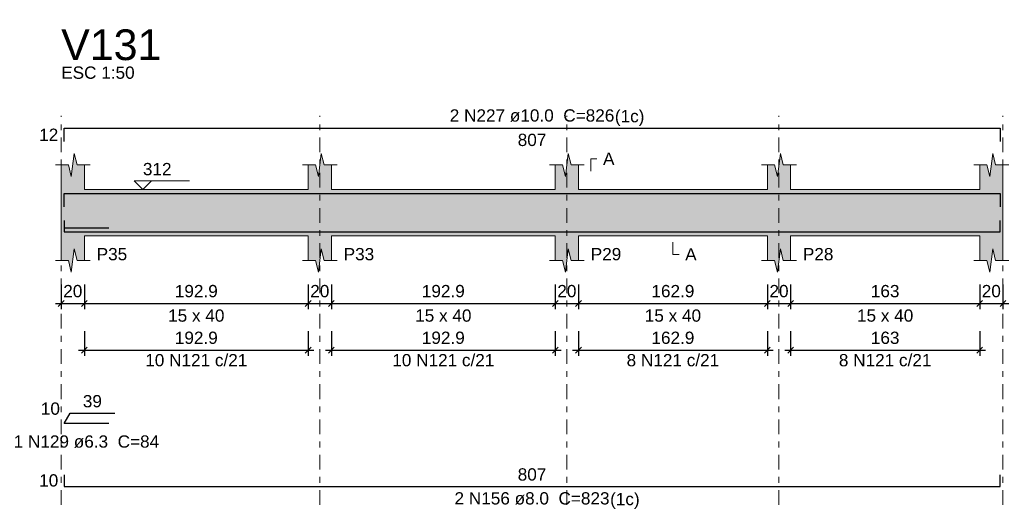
# Model space of a CAD drawing. Header units: millimetres. Extents: x 0 to 119, y 0 to 84.
# Tile 27 of 34: x 82.1 to 99.08, y 22.56 to 30.99. Entities that reach past the tile are written whole.
import ezdxf

# ---------------------------------------------------------------- set-up
doc = ezdxf.new("R2010")
doc.units = ezdxf.units.MM
doc.header["$MEASUREMENT"] = 0
doc.linetypes.add('DASHDOT', pattern=[2.54, 1.27, -0.635, 0, -0.635])
doc.linetypes.add('NULL', pattern=[0])
doc.layers.get('0').update_dxf_attribs({"lineweight": 18})
for name, color, linetype, lineweight in [('Descrição da armadura', 7, 'Continuous', 0), ('DT-Barras na forma', 2, 'Continuous', 30), ('DT-Barras rebatidas', 2, 'Continuous', 30), ('DT-Cotas', 9, 'Continuous', 5), ('DT-Forma', 5, 'Continuous', 5), ('DT-Hachura forma vigas', 254, 'Continuous', 5), ('DT-Pontilhado', 9, 'DASHDOT', 5), ('DT-Textos', 7, 'Continuous', 5), ('DT-Título', 3, 'Continuous', 20), ('Textos armaduras', 7, 'Continuous', 0)]:
    doc.layers.add(name, color=color, linetype=linetype, lineweight=lineweight)
doc.styles.add('Arial', font='txt')
doc.dimstyles.new('UM_50.000000', dxfattribs={"dimtxt": 0.18, "dimasz": 0.1, "dimexe": 0.1, "dimexo": 0.2, "dimgap": 0, "dimtad": 1, "dimtih": 1, "dimtoh": 1, "dimdec": 1, "dimlfac": 50, "dimzin": 0, "dimdsep": 46, "dimtxsty": 'Standard', "dimcen": 0.09, "dimdle": 0.1, "dimadec": 1, "dimazin": 2, "dimtfac": 1, "dimtdec": 4, "dimtofl": 0, "dimtmove": 0, "dimatfit": 3, "dimfxl": 1, "dimtolj": 1, "dimarcsym": 0})

# ---------------------------------------------------------------- blocks, each defined once
blk = doc.blocks.new('_Oblique')
at = {"color": 0, "linetype": 'ByBlock', "lineweight": -2}
blk.add_line((-0.5, -0.5), (0.5, 0.5), dxfattribs=at)
blk = doc.blocks.new('*D268')
at = {"layer": 'Defpoints', "color": 0}
for p in [(82.819, 26.626), (83.219, 26.626), (83.219, 26.096)]:
    blk.add_point(p, dxfattribs=at)
at = {"layer": 'DT-Cotas', "color": 0, "lineweight": -2}
for p, q in [((82.819, 26.426), (82.819, 25.996)), ((83.219, 26.426), (83.219, 25.996)), ((82.719, 26.096), (83.319, 26.096))]:
    blk.add_line(p, q, dxfattribs=at)
at = {"layer": 'DT-Cotas', "color": 0, "lineweight": -2, "xscale": 0.1, "yscale": 0.1, "zscale": 0.1, "rotation": 180}
blk.add_blockref('_Oblique', (82.819, 26.096), dxfattribs=at)
at = {"layer": 'DT-Cotas', "color": 0, "lineweight": -2, "xscale": 0.1, "yscale": 0.1, "zscale": 0.1}
blk.add_blockref('_Oblique', (83.219, 26.096), dxfattribs=at)
at = {"layer": 'DT-Cotas', "color": 7, "insert": (83.019, 26.308), "char_height": 0.2118, "attachment_point": 5, "rotation": 0.0057, "style": 'Arial'}
blk.add_mtext('\\A1;20', dxfattribs=at)
blk = doc.blocks.new('*D269')
at = {"layer": 'Defpoints', "color": 0}
for p in [(83.219, 26.626), (87.077, 26.626), (87.077, 26.096)]:
    blk.add_point(p, dxfattribs=at)
at = {"layer": 'DT-Cotas', "color": 0, "lineweight": -2}
for p, q in [((83.219, 26.426), (83.219, 25.996)), ((87.077, 26.426), (87.077, 25.996)), ((83.119, 26.096), (87.177, 26.096))]:
    blk.add_line(p, q, dxfattribs=at)
at = {"layer": 'DT-Cotas', "color": 0, "lineweight": -2, "xscale": 0.1, "yscale": 0.1, "zscale": 0.1, "rotation": 180}
blk.add_blockref('_Oblique', (83.219, 26.096), dxfattribs=at)
at = {"layer": 'DT-Cotas', "color": 0, "lineweight": -2, "xscale": 0.1, "yscale": 0.1, "zscale": 0.1}
blk.add_blockref('_Oblique', (87.077, 26.096), dxfattribs=at)
at = {"layer": 'DT-Cotas', "color": 7, "insert": (85.148, 26.308), "char_height": 0.2118, "attachment_point": 5, "style": 'Arial'}
blk.add_mtext('\\A1;192.9', dxfattribs=at)
blk = doc.blocks.new('*D270')
at = {"layer": 'Defpoints', "color": 0}
for p in [(87.077, 26.626), (87.477, 26.626), (87.477, 26.096)]:
    blk.add_point(p, dxfattribs=at)
at = {"layer": 'DT-Cotas', "color": 0, "lineweight": -2}
for p, q in [((87.077, 26.426), (87.077, 25.996)), ((87.477, 26.426), (87.477, 25.996)), ((86.977, 26.096), (87.577, 26.096))]:
    blk.add_line(p, q, dxfattribs=at)
at = {"layer": 'DT-Cotas', "color": 0, "lineweight": -2, "xscale": 0.1, "yscale": 0.1, "zscale": 0.1, "rotation": 180}
blk.add_blockref('_Oblique', (87.077, 26.096), dxfattribs=at)
at = {"layer": 'DT-Cotas', "color": 0, "lineweight": -2, "xscale": 0.1, "yscale": 0.1, "zscale": 0.1}
blk.add_blockref('_Oblique', (87.477, 26.096), dxfattribs=at)
at = {"layer": 'DT-Cotas', "color": 7, "insert": (87.277, 26.308), "char_height": 0.2118, "attachment_point": 5, "rotation": 0.0057, "style": 'Arial'}
blk.add_mtext('\\A1;20', dxfattribs=at)
blk = doc.blocks.new('*D271')
at = {"layer": 'Defpoints', "color": 0}
for p in [(87.477, 26.626), (91.336, 26.626), (91.336, 26.096)]:
    blk.add_point(p, dxfattribs=at)
at = {"layer": 'DT-Cotas', "color": 0, "lineweight": -2}
for p, q in [((87.477, 26.426), (87.477, 25.996)), ((91.336, 26.426), (91.336, 25.996)), ((87.377, 26.096), (91.436, 26.096))]:
    blk.add_line(p, q, dxfattribs=at)
at = {"layer": 'DT-Cotas', "color": 0, "lineweight": -2, "xscale": 0.1, "yscale": 0.1, "zscale": 0.1, "rotation": 180}
blk.add_blockref('_Oblique', (87.477, 26.096), dxfattribs=at)
at = {"layer": 'DT-Cotas', "color": 0, "lineweight": -2, "xscale": 0.1, "yscale": 0.1, "zscale": 0.1}
blk.add_blockref('_Oblique', (91.336, 26.096), dxfattribs=at)
at = {"layer": 'DT-Cotas', "color": 7, "insert": (89.406, 26.308), "char_height": 0.2118, "attachment_point": 5, "rotation": 0.0057, "style": 'Arial'}
blk.add_mtext('\\A1;192.9', dxfattribs=at)
blk = doc.blocks.new('*D272')
at = {"layer": 'Defpoints', "color": 0}
for p in [(91.336, 26.626), (91.736, 26.626), (91.736, 26.096)]:
    blk.add_point(p, dxfattribs=at)
at = {"layer": 'DT-Cotas', "color": 0, "lineweight": -2}
for p, q in [((91.336, 26.426), (91.336, 25.996)), ((91.736, 26.426), (91.736, 25.996)), ((91.236, 26.096), (91.836, 26.096))]:
    blk.add_line(p, q, dxfattribs=at)
at = {"layer": 'DT-Cotas', "color": 0, "lineweight": -2, "xscale": 0.1, "yscale": 0.1, "zscale": 0.1, "rotation": 180}
blk.add_blockref('_Oblique', (91.336, 26.096), dxfattribs=at)
at = {"layer": 'DT-Cotas', "color": 0, "lineweight": -2, "xscale": 0.1, "yscale": 0.1, "zscale": 0.1}
blk.add_blockref('_Oblique', (91.736, 26.096), dxfattribs=at)
at = {"layer": 'DT-Cotas', "color": 7, "insert": (91.536, 26.308), "char_height": 0.2118, "attachment_point": 5, "rotation": 0.0057, "style": 'Arial'}
blk.add_mtext('\\A1;20', dxfattribs=at)
blk = doc.blocks.new('*D273')
at = {"layer": 'Defpoints', "color": 0}
for p in [(91.736, 26.626), (94.993, 26.626), (94.993, 26.096)]:
    blk.add_point(p, dxfattribs=at)
at = {"layer": 'DT-Cotas', "color": 0, "lineweight": -2}
for p, q in [((91.736, 26.426), (91.736, 25.996)), ((94.993, 26.426), (94.993, 25.996)), ((91.636, 26.096), (95.093, 26.096))]:
    blk.add_line(p, q, dxfattribs=at)
at = {"layer": 'DT-Cotas', "color": 0, "lineweight": -2, "xscale": 0.1, "yscale": 0.1, "zscale": 0.1, "rotation": 180}
blk.add_blockref('_Oblique', (91.736, 26.096), dxfattribs=at)
at = {"layer": 'DT-Cotas', "color": 0, "lineweight": -2, "xscale": 0.1, "yscale": 0.1, "zscale": 0.1}
blk.add_blockref('_Oblique', (94.993, 26.096), dxfattribs=at)
at = {"layer": 'DT-Cotas', "color": 7, "insert": (93.364, 26.308), "char_height": 0.2118, "attachment_point": 5, "rotation": 0.0057, "style": 'Arial'}
blk.add_mtext('\\A1;162.9', dxfattribs=at)
blk = doc.blocks.new('*D274')
at = {"layer": 'Defpoints', "color": 0}
for p in [(94.993, 26.626), (95.393, 26.626), (95.393, 26.096)]:
    blk.add_point(p, dxfattribs=at)
at = {"layer": 'DT-Cotas', "color": 0, "lineweight": -2}
for p, q in [((94.993, 26.426), (94.993, 25.996)), ((95.393, 26.426), (95.393, 25.996)), ((94.893, 26.096), (95.493, 26.096))]:
    blk.add_line(p, q, dxfattribs=at)
at = {"layer": 'DT-Cotas', "color": 0, "lineweight": -2, "xscale": 0.1, "yscale": 0.1, "zscale": 0.1, "rotation": 180}
blk.add_blockref('_Oblique', (94.993, 26.096), dxfattribs=at)
at = {"layer": 'DT-Cotas', "color": 0, "lineweight": -2, "xscale": 0.1, "yscale": 0.1, "zscale": 0.1}
blk.add_blockref('_Oblique', (95.393, 26.096), dxfattribs=at)
at = {"layer": 'DT-Cotas', "color": 7, "insert": (95.193, 26.308), "char_height": 0.2118, "attachment_point": 5, "style": 'Arial'}
blk.add_mtext('\\A1;20', dxfattribs=at)
blk = doc.blocks.new('*D275')
at = {"layer": 'Defpoints', "color": 0}
for p in [(95.393, 26.626), (98.653, 26.626), (98.653, 26.096)]:
    blk.add_point(p, dxfattribs=at)
at = {"layer": 'DT-Cotas', "color": 0, "lineweight": -2}
for p, q in [((95.393, 26.426), (95.393, 25.996)), ((98.653, 26.426), (98.653, 25.996)), ((95.293, 26.096), (98.753, 26.096))]:
    blk.add_line(p, q, dxfattribs=at)
at = {"layer": 'DT-Cotas', "color": 0, "lineweight": -2, "xscale": 0.1, "yscale": 0.1, "zscale": 0.1, "rotation": 180}
blk.add_blockref('_Oblique', (95.393, 26.096), dxfattribs=at)
at = {"layer": 'DT-Cotas', "color": 0, "lineweight": -2, "xscale": 0.1, "yscale": 0.1, "zscale": 0.1}
blk.add_blockref('_Oblique', (98.653, 26.096), dxfattribs=at)
at = {"layer": 'DT-Cotas', "color": 7, "insert": (97.023, 26.308), "char_height": 0.2118, "attachment_point": 5, "rotation": 0.0057, "style": 'Arial'}
blk.add_mtext('\\A1;163', dxfattribs=at)
blk = doc.blocks.new('*D276')
at = {"layer": 'Defpoints', "color": 0}
for p in [(98.653, 26.626), (99.053, 26.626), (99.053, 26.096)]:
    blk.add_point(p, dxfattribs=at)
at = {"layer": 'DT-Cotas', "color": 0, "lineweight": -2}
for p, q in [((98.653, 26.426), (98.653, 25.996)), ((99.053, 26.426), (99.053, 25.996)), ((98.553, 26.096), (99.153, 26.096))]:
    blk.add_line(p, q, dxfattribs=at)
at = {"layer": 'DT-Cotas', "color": 0, "lineweight": -2, "xscale": 0.1, "yscale": 0.1, "zscale": 0.1, "rotation": 180}
blk.add_blockref('_Oblique', (98.653, 26.096), dxfattribs=at)
at = {"layer": 'DT-Cotas', "color": 0, "lineweight": -2, "xscale": 0.1, "yscale": 0.1, "zscale": 0.1}
blk.add_blockref('_Oblique', (99.053, 26.096), dxfattribs=at)
at = {"layer": 'DT-Cotas', "color": 7, "insert": (98.853, 26.308), "char_height": 0.2118, "attachment_point": 5, "rotation": 0.0057, "style": 'Arial'}
blk.add_mtext('\\A1;20', dxfattribs=at)
blk = doc.blocks.new('*D279')
at = {"layer": 'Defpoints', "color": 0}
for p in [(83.219, 25.821), (87.077, 25.821), (87.077, 25.291)]:
    blk.add_point(p, dxfattribs=at)
at = {"layer": 'DT-Cotas', "color": 0, "lineweight": -2}
for p, q in [((83.219, 25.621), (83.219, 25.191)), ((87.077, 25.621), (87.077, 25.191)), ((83.119, 25.291), (87.177, 25.291))]:
    blk.add_line(p, q, dxfattribs=at)
at = {"layer": 'DT-Cotas', "color": 0, "lineweight": -2, "xscale": 0.1, "yscale": 0.1, "zscale": 0.1, "rotation": 180}
blk.add_blockref('_Oblique', (83.219, 25.291), dxfattribs=at)
at = {"layer": 'DT-Cotas', "color": 0, "lineweight": -2, "xscale": 0.1, "yscale": 0.1, "zscale": 0.1}
blk.add_blockref('_Oblique', (87.077, 25.291), dxfattribs=at)
at = {"layer": 'DT-Cotas', "color": 7, "insert": (85.148, 25.503), "char_height": 0.2118, "attachment_point": 5, "style": 'Arial'}
blk.add_mtext('\\A1;192.9', dxfattribs=at)
blk = doc.blocks.new('*D280')
at = {"layer": 'Defpoints', "color": 0}
for p in [(87.477, 25.821), (91.336, 25.821), (91.336, 25.291)]:
    blk.add_point(p, dxfattribs=at)
at = {"layer": 'DT-Cotas', "color": 0, "lineweight": -2}
for p, q in [((87.477, 25.621), (87.477, 25.191)), ((91.336, 25.621), (91.336, 25.191)), ((87.377, 25.291), (91.436, 25.291))]:
    blk.add_line(p, q, dxfattribs=at)
at = {"layer": 'DT-Cotas', "color": 0, "lineweight": -2, "xscale": 0.1, "yscale": 0.1, "zscale": 0.1, "rotation": 180}
blk.add_blockref('_Oblique', (87.477, 25.291), dxfattribs=at)
at = {"layer": 'DT-Cotas', "color": 0, "lineweight": -2, "xscale": 0.1, "yscale": 0.1, "zscale": 0.1}
blk.add_blockref('_Oblique', (91.336, 25.291), dxfattribs=at)
at = {"layer": 'DT-Cotas', "color": 7, "insert": (89.406, 25.503), "char_height": 0.2118, "attachment_point": 5, "rotation": 0.0057, "style": 'Arial'}
blk.add_mtext('\\A1;192.9', dxfattribs=at)
blk = doc.blocks.new('*D281')
at = {"layer": 'Defpoints', "color": 0}
for p in [(91.736, 25.821), (94.993, 25.821), (94.993, 25.291)]:
    blk.add_point(p, dxfattribs=at)
at = {"layer": 'DT-Cotas', "color": 0, "lineweight": -2}
for p, q in [((91.736, 25.621), (91.736, 25.191)), ((94.993, 25.621), (94.993, 25.191)), ((91.636, 25.291), (95.093, 25.291))]:
    blk.add_line(p, q, dxfattribs=at)
at = {"layer": 'DT-Cotas', "color": 0, "lineweight": -2, "xscale": 0.1, "yscale": 0.1, "zscale": 0.1, "rotation": 180}
blk.add_blockref('_Oblique', (91.736, 25.291), dxfattribs=at)
at = {"layer": 'DT-Cotas', "color": 0, "lineweight": -2, "xscale": 0.1, "yscale": 0.1, "zscale": 0.1}
blk.add_blockref('_Oblique', (94.993, 25.291), dxfattribs=at)
at = {"layer": 'DT-Cotas', "color": 7, "insert": (93.364, 25.503), "char_height": 0.2118, "attachment_point": 5, "rotation": 0.0057, "style": 'Arial'}
blk.add_mtext('\\A1;162.9', dxfattribs=at)
blk = doc.blocks.new('*D282')
at = {"layer": 'Defpoints', "color": 0}
for p in [(95.393, 25.821), (98.653, 25.821), (98.653, 25.291)]:
    blk.add_point(p, dxfattribs=at)
at = {"layer": 'DT-Cotas', "color": 0, "lineweight": -2}
for p, q in [((95.393, 25.621), (95.393, 25.191)), ((98.653, 25.621), (98.653, 25.191)), ((95.293, 25.291), (98.753, 25.291))]:
    blk.add_line(p, q, dxfattribs=at)
at = {"layer": 'DT-Cotas', "color": 0, "lineweight": -2, "xscale": 0.1, "yscale": 0.1, "zscale": 0.1, "rotation": 180}
blk.add_blockref('_Oblique', (95.393, 25.291), dxfattribs=at)
at = {"layer": 'DT-Cotas', "color": 0, "lineweight": -2, "xscale": 0.1, "yscale": 0.1, "zscale": 0.1}
blk.add_blockref('_Oblique', (98.653, 25.291), dxfattribs=at)
at = {"layer": 'DT-Cotas', "color": 7, "insert": (97.023, 25.503), "char_height": 0.2118, "attachment_point": 5, "rotation": 0.0057, "style": 'Arial'}
blk.add_mtext('\\A1;163', dxfattribs=at)

msp = doc.modelspace()

# ---------------------------------------------------------------- hatches: boundary and pattern name
at = {"layer": 'DT-Hachura forma vigas', "linetype": 'Continuous'}
msp.add_hatch(color=254, dxfattribs=at).paths.add_polyline_path([(99.0528, 26.8373), (99.0528, 27.2609), (99.0528, 28.0609), (99.0528, 28.4845), (98.9278, 28.4845), (98.8778, 28.6845), (98.8278, 28.2845), (98.7778, 28.4845), (98.6528, 28.4845), (98.6528, 28.0609), (95.3926, 28.0609), (95.3926, 28.4845), (95.2676, 28.4845), (95.2176, 28.6845), (95.1676, 28.2845), (95.1176, 28.4845), (94.9926, 28.4845), (94.9926, 28.0609), (91.7356, 28.0609), (91.7356, 28.4845), (91.6106, 28.4845), (91.5606, 28.6845), (91.5106, 28.2845), (91.4606, 28.4845), (91.3356, 28.4845), (91.3356, 28.0609), (87.4772, 28.0609), (87.4772, 28.4845), (87.3522, 28.4845), (87.3022, 28.6845), (87.2522, 28.2845), (87.2022, 28.4845), (87.0772, 28.4845), (87.0772, 28.0609), (83.2186, 28.0609), (83.2186, 28.4845), (83.0936, 28.4845), (83.0436, 28.6845), (82.9936, 28.2845), (82.9436, 28.4845), (82.8186, 28.4845), (82.8186, 28.0609), (82.8186, 27.2609), (82.8186, 26.8373), (82.9436, 26.8373), (82.9936, 26.6373), (83.0436, 27.0373), (83.0936, 26.8373), (83.2186, 26.8373), (83.2186, 27.2609), (87.0772, 27.2609), (87.0772, 26.8373), (87.2022, 26.8373), (87.2522, 26.6373), (87.3022, 27.0373), (87.3522, 26.8373), (87.4772, 26.8373), (87.4772, 27.2609), (91.3356, 27.2609), (91.3356, 26.8373), (91.4606, 26.8373), (91.5106, 26.6373), (91.5606, 27.0373), (91.6106, 26.8373), (91.7356, 26.8373), (91.7356, 27.2609), (94.9926, 27.2609), (94.9926, 26.8373), (95.1176, 26.8373), (95.1676, 26.6373), (95.2176, 27.0373), (95.2676, 26.8373), (95.3926, 26.8373), (95.3926, 27.2609), (98.6528, 27.2609), (98.6528, 26.8373), (98.7778, 26.8373), (98.8278, 26.6373), (98.8778, 27.0373), (98.9278, 26.8373), (99.0528, 26.8373)])

# ---------------------------------------------------------------- linework, layer by layer
at = {"layer": 'DT-Barras na forma'}
msp.add_line((82.8686, 27.4015), (83.6389, 27.4015), dxfattribs=at)
for points in [[(82.8686, 27.7609), (82.8686, 27.9909), (99.0028, 27.9909), (99.0028, 27.7609)], [(82.8686, 27.5289), (82.8686, 27.3289), (99.0028, 27.3289), (99.0028, 27.5289)]]:
    msp.add_lwpolyline(points, dxfattribs=at)
at = {"layer": 'DT-Barras rebatidas'}
for points in [[(82.8686, 28.8905), (82.8686, 29.1205), (99.0028, 29.1205), (99.0028, 28.8905)], [(83.6389, 24.027), (82.8686, 24.027), (82.9712, 24.2047), (83.7415, 24.2047)], [(82.8686, 23.1419), (82.8686, 22.9419), (99.0028, 22.9419), (99.0028, 23.1419)]]:
    msp.add_lwpolyline(points, dxfattribs=at)
at = {"layer": 'DT-Forma'}
for p, q in [((82.9936, 28.2845), (83.0436, 28.6845)), ((83.0436, 28.6845), (83.0936, 28.4845)), ((87.2522, 28.2845), (87.3022, 28.6845)), ((87.3022, 28.6845), (87.3522, 28.4845)), ((91.5106, 28.2845), (91.5606, 28.6845)), ((91.5606, 28.6845), (91.6106, 28.4845)), ((95.1676, 28.2845), (95.2176, 28.6845)), ((95.2176, 28.6845), (95.2676, 28.4845)), ((98.8278, 28.2845), (98.8778, 28.6845)), ((98.8778, 28.6845), (98.9278, 28.4845)), ((82.7186, 28.4845), (82.9436, 28.4845)), ((82.8186, 28.0609), (82.8186, 28.4845)), ((82.9436, 28.4845), (82.9936, 28.2845)), ((83.0936, 28.4845), (83.3186, 28.4845)), ((83.2186, 28.4845), (83.2186, 28.0609)), ((86.9772, 28.4845), (87.2022, 28.4845)), ((87.0772, 28.0609), (87.0772, 28.4845)), ((87.2022, 28.4845), (87.2522, 28.2845)), ((87.3522, 28.4845), (87.5772, 28.4845)), ((87.4772, 28.4845), (87.4772, 28.0609)), ((91.2356, 28.4845), (91.4606, 28.4845)), ((91.3356, 28.0609), (91.3356, 28.4845)), ((91.4606, 28.4845), (91.5106, 28.2845)), ((91.6106, 28.4845), (91.8356, 28.4845)), ((91.7356, 28.4845), (91.7356, 28.0609)), ((94.8926, 28.4845), (95.1176, 28.4845)), ((94.9926, 28.0609), (94.9926, 28.4845)), ((95.1176, 28.4845), (95.1676, 28.2845)), ((95.2676, 28.4845), (95.4926, 28.4845)), ((95.3926, 28.4845), (95.3926, 28.0609)), ((98.5528, 28.4845), (98.7778, 28.4845)), ((98.6528, 28.0609), (98.6528, 28.4845)), ((98.7778, 28.4845), (98.8278, 28.2845)), ((98.9278, 28.4845), (99.1528, 28.4845)), ((99.0528, 28.4845), (99.0528, 28.0609)), ((83.2186, 28.0609), (87.0772, 28.0609)), ((87.4772, 28.0609), (91.3356, 28.0609)), ((91.7356, 28.0609), (94.9926, 28.0609)), ((95.3926, 28.0609), (98.6528, 28.0609)), ((82.8186, 27.2609), (82.8186, 26.8373)), ((83.2186, 26.8373), (83.2186, 27.2609)), ((83.2186, 27.2609), (87.0772, 27.2609)), ((87.0772, 27.2609), (87.0772, 26.8373)), ((87.4772, 26.8373), (87.4772, 27.2609)), ((87.4772, 27.2609), (91.3356, 27.2609)), ((91.3356, 27.2609), (91.3356, 26.8373)), ((91.7356, 26.8373), (91.7356, 27.2609)), ((91.7356, 27.2609), (94.9926, 27.2609)), ((94.9926, 27.2609), (94.9926, 26.8373)), ((95.3926, 26.8373), (95.3926, 27.2609)), ((95.3926, 27.2609), (98.6528, 27.2609)), ((98.6528, 27.2609), (98.6528, 26.8373)), ((99.0528, 26.8373), (99.0528, 27.2609)), ((82.9936, 26.6373), (83.0436, 27.0373)), ((83.0436, 27.0373), (83.0936, 26.8373)), ((87.2522, 26.6373), (87.3022, 27.0373)), ((87.3022, 27.0373), (87.3522, 26.8373)), ((91.5106, 26.6373), (91.5606, 27.0373)), ((91.5606, 27.0373), (91.6106, 26.8373)), ((95.1676, 26.6373), (95.2176, 27.0373)), ((95.2176, 27.0373), (95.2676, 26.8373)), ((98.8278, 26.6373), (98.8778, 27.0373)), ((98.8778, 27.0373), (98.9278, 26.8373)), ((82.7186, 26.8373), (82.9436, 26.8373)), ((82.9436, 26.8373), (82.9936, 26.6373)), ((83.0936, 26.8373), (83.3186, 26.8373)), ((86.9772, 26.8373), (87.2022, 26.8373)), ((87.2022, 26.8373), (87.2522, 26.6373)), ((87.3522, 26.8373), (87.5772, 26.8373)), ((91.2356, 26.8373), (91.4606, 26.8373)), ((91.4606, 26.8373), (91.5106, 26.6373)), ((91.6106, 26.8373), (91.8356, 26.8373)), ((94.8926, 26.8373), (95.1176, 26.8373)), ((95.1176, 26.8373), (95.1676, 26.6373)), ((95.2676, 26.8373), (95.4926, 26.8373)), ((98.5528, 26.8373), (98.7778, 26.8373)), ((98.7778, 26.8373), (98.8278, 26.6373)), ((98.9278, 26.8373), (99.1528, 26.8373))]:
    msp.add_line(p, q, dxfattribs=at)
at = {"layer": 'DT-Forma', "linetype": 'Continuous'}
for p, q in [((82.8186, 27.2609), (82.8186, 28.0609)), ((99.0528, 28.0609), (99.0528, 27.2609))]:
    msp.add_line(p, q, dxfattribs=at)
at = {"layer": 'DT-Pontilhado', "ltscale": 0.2}
for p, q in [((82.8186, 22.6242), (82.8186, 29.3323)), ((87.2772, 22.6242), (87.2772, 29.3323)), ((91.5356, 22.6242), (91.5356, 29.3323)), ((95.1926, 22.6242), (95.1926, 29.3323)), ((99.0528, 22.6242), (99.0528, 29.3323))]:
    msp.add_line(p, q, dxfattribs=at)
at = {"layer": 'DT-Textos'}
for points in [[(91.9474, 28.3786), (91.9474, 28.5904), (92.0533, 28.5904)], [(84.3762, 28.2092), (84.2279, 28.0609), (84.0797, 28.2092), (85.0328, 28.2092)], [(93.3641, 27.155), (93.3641, 26.9432), (93.47, 26.9432)]]:
    msp.add_lwpolyline(points, dxfattribs=at)

# ---------------------------------------------------------------- texts
at = {"layer": 'Descrição da armadura', "linetype": 'NULL', "char_height": 0.2118, "attachment_point": 8, "line_spacing_factor": 0.9, "style": 'Arial'}
for s, insert, width in [('2 N227 ø10.0  C=826', (90.9356, 29.2268), 5.562109), ('10 N121 c/21', (85.1479, 25.0095), 3.450264), ('10 N121 c/21', (89.4064, 25.0095), 3.450264), ('8 N121 c/21', (93.3641, 25.0095), 3.127695), ('8 N121 c/21', (97.0227, 25.0095), 3.127695), ('1 N129 ø6.3  C=84', (83.2536, 23.6038), 4.916973), ('2 N156 ø8.0  C=823', (90.9356, 22.6238), 5.239541)]:
    msp.add_mtext(s, dxfattribs=dict(at, insert=insert, width=width))
at = {"layer": 'DT-Textos', "linetype": 'NULL', "char_height": 0.2118, "line_spacing_factor": 0.798, "style": 'Arial'}
for s, insert, width, attachment_point in [('ESC 1:50', (82.8186, 29.9678), 2.482559, 7), ('(1c)', (92.3636, 29.1569), 0.998857, 7), ('A', (92.1596, 28.4848), 0.386855, 7), ('312', (84.2276, 28.3048), 0.967705, 7), ('P35', (83.4306, 26.8378), 1.031992, 7), ('P33', (87.6886, 26.8378), 1.031992, 7), ('P29', (91.9476, 26.8378), 1.031992, 7), ('A', (93.5756, 26.8378), 0.386855, 7), ('P28', (95.6046, 26.8378), 1.031992, 7), ('15 x 40', (85.1476, 25.7788), 1.902559, 8), ('15 x 40', (89.4066, 25.7788), 1.902559, 8), ('15 x 40', (93.3646, 25.7788), 1.902559, 8), ('15 x 40', (97.0226, 25.7788), 1.902559, 8), ('(1c)', (92.2816, 22.5539), 0.998857, 7)]:
    msp.add_mtext(s, dxfattribs=dict(at, insert=insert, width=width, attachment_point=attachment_point))
at = {"layer": 'DT-Título', "linetype": 'NULL', "insert": (82.8186, 30.2857), "char_height": 0.5295, "width": 3.456465, "attachment_point": 7, "line_spacing_factor": 0.798, "style": 'Arial'}
msp.add_mtext('V131', dxfattribs=at)
at = {"layer": 'Textos armaduras', "linetype": 'NULL', "char_height": 0.2118, "line_spacing_factor": 0.9, "style": 'Arial'}
for s, insert, width, attachment_point in [('12', (82.7686, 28.8996), 1.045137, 9), ('807', (90.9357, 29.0232), 1.367705, 2), ('10', (82.7972, 24.1739), 1.045137, 9), ('39', (83.3564, 24.302), 1.045137, 8), ('807', (90.9357, 23.0392), 1.367705, 8), ('10', (82.7686, 22.936), 1.045137, 9)]:
    msp.add_mtext(s, dxfattribs=dict(at, insert=insert, width=width, attachment_point=attachment_point))

# ---------------------------------------------------------------- dimensions: what is measured, and where the dimension line sits
at = {"layer": 'DT-Cotas'}
for base, p1, p2, picture, middle, turn in [((83.2186, 26.096), (82.8186, 26.6255), (83.2186, 26.6255), '*D268', (83.0186, 26.3078), 0.00573), ((87.4772, 26.096), (87.0772, 26.6255), (87.4772, 26.6255), '*D270', (87.2772, 26.3078), 0.00573), ((91.3356, 26.096), (87.4772, 26.6255), (91.3356, 26.6255), '*D271', (89.4064, 26.3078), 0.00573), ((91.7356, 26.096), (91.3356, 26.6255), (91.7356, 26.6255), '*D272', (91.5356, 26.3078), 0.00573), ((94.9926024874, 26.0960317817), (91.7356024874, 26.6255317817), (94.9926024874, 26.6255317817), '*D273', (93.3641024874, 26.3078317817), 0.005729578), ((98.6528, 26.096), (95.3926, 26.6255), (98.6528, 26.6255), '*D275', (97.0227, 26.3078), 0.00573), ((99.0528, 26.096), (98.6528, 26.6255), (99.0528, 26.6255), '*D276', (98.8528, 26.3078), 0.00573), ((91.3356, 25.2912), (87.4772, 25.8207), (91.3356, 25.8207), '*D280', (89.4064, 25.503), 0.00573), ((94.9926024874, 25.2911917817), (91.7356024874, 25.8206917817), (94.9926024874, 25.8206917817), '*D281', (93.3641024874, 25.5029917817), 0.005729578), ((98.6528, 25.2912), (95.3926, 25.8207), (98.6528, 25.8207), '*D282', (97.0227, 25.503), 0.00573)]:
    dim = msp.add_linear_dim(base=base, p1=p1, p2=p2, dimstyle='UM_50.000000', override={"dimtxt": 0.2118, "dimasz": 0.1, "dimexe": 0.1, "dimexo": 0.2, "dimtad": 1, "dimtih": 0, "dimtoh": 0, "dimdec": 1, "dimlfac": 50, "dimzin": 8, "dimtxsty": 'Arial', "dimblk": 'Oblique', "dimblk1": 'Oblique', "dimblk2": 'Oblique', "dimsah": 1, "dimdle": 0.1, "dimse1": 0, "dimse2": 0, "dimclrt": 7, "dimadec": 1, "dimazin": 3, "dimtmove": 2, "dimldrblk": 'Oblique'}, dxfattribs=at)
    dim.commit()
    dim.dimension.update_dxf_attribs({"geometry": picture, "text_midpoint": middle, "dimtype": 160, "text_rotation": turn})
for base, p1, p2, picture, middle in [((87.0772, 26.096), (83.2186, 26.6255), (87.0772, 26.6255), '*D269', (85.1479, 26.3078)), ((95.3926, 26.096), (94.9926, 26.6255), (95.3926, 26.6255), '*D274', (95.1926, 26.3078)), ((87.0772, 25.2912), (83.2186, 25.8207), (87.0772, 25.8207), '*D279', (85.1479, 25.503))]:
    dim = msp.add_linear_dim(base=base, p1=p1, p2=p2, dimstyle='UM_50.000000', override={"dimtxt": 0.2118, "dimasz": 0.1, "dimexe": 0.1, "dimexo": 0.2, "dimtad": 1, "dimtih": 0, "dimtoh": 0, "dimdec": 1, "dimlfac": 50, "dimzin": 8, "dimtxsty": 'Arial', "dimblk": 'Oblique', "dimblk1": 'Oblique', "dimblk2": 'Oblique', "dimsah": 1, "dimdle": 0.1, "dimse1": 0, "dimse2": 0, "dimclrt": 7, "dimadec": 1, "dimazin": 3, "dimtmove": 2, "dimldrblk": 'Oblique'}, dxfattribs=at)
    dim.commit()
    dim.dimension.update_dxf_attribs({"geometry": picture, "text_midpoint": middle, "dimtype": 160})

doc.saveas('drawing.dxf')
